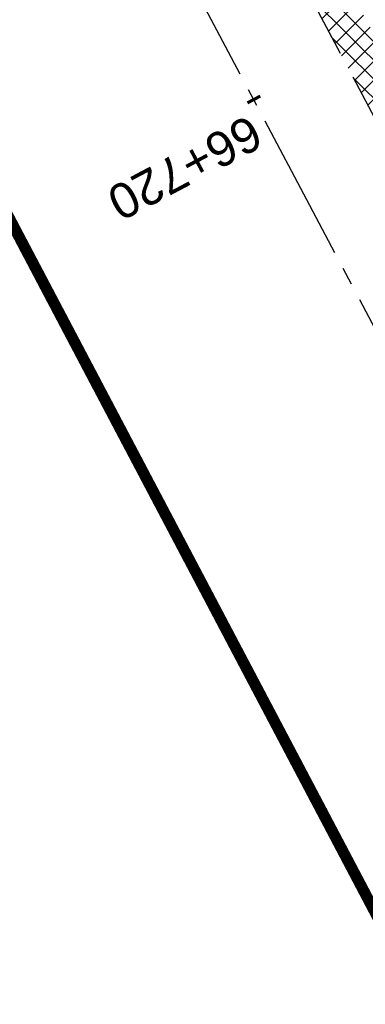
# Model space of a CAD drawing. Header units: metres. Extents: x 7529682 to 7533711, y 5721195 to 5727842.
# Tile 217 of 232: x 7529809 to 7529821, y 5727553 to 5727588. Entities that reach past the tile are written whole.
import ezdxf

# ---------------------------------------------------------------- set-up
doc = ezdxf.new("R2010")
doc.units = ezdxf.units.M
for name, pattern in [('817-dzialki-09-05-04$0$HIDDEN', [0.375, 0.25, -0.125]), ('ACAD_ISO05W100', [33, 24, -3, 0, -3, 0, -3]), ('CENTER', [50.800000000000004, 31.75, -6.35, 6.35, -6.35]), ('HIDDEN', [9.524999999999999, 6.35, -3.175])]:
    doc.linetypes.add(name, pattern=pattern)
doc.layers.add('C-DROGI-SYTUACJA-ETYKIETY', color=7, linetype='Continuous')
doc.layers.add('D-hatch-pobocza', color=131, linetype='Continuous')
doc.layers.add('D-hatch-ciag-pieszo-rowerowy', color=7, linetype='Continuous', lineweight=13, true_color=0xff9f80)
doc.layers.add('D-LR-etap-III', color=7, linetype='817-dzialki-09-05-04$0$HIDDEN', lineweight=50, true_color=0x00008f)
for name, color, linetype, lineweight in [('D-krawędzie', 3, 'Continuous', 30), ('D-oś', 10, 'CENTER', 30), ('D-pas-drogowy', 7, 'ACAD_ISO05W100', 50)]:
    doc.layers.add(name, color=color, linetype=linetype, lineweight=lineweight)
doc.styles.get("Standard").update_dxf_attribs({"font": 'arial.ttf'})
pattern_1 = [(45, (0, 0), (-0.3367596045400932, 0.3367596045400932), []), (135, (0, 0), (-0.3367596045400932, -0.3367596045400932), [])]

# ---------------------------------------------------------------- blocks, each defined once
blk = doc.blocks.new('AeccTickLine')
at = {"color": 0, "linetype": 'ByBlock', "lineweight": -2}
blk.add_line((0, 1), (-3.673819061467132e-16, -1), dxfattribs=at)

msp = doc.modelspace()

# ---------------------------------------------------------------- hatches: boundary and pattern name
at = {"layer": 'D-hatch-ciag-pieszo-rowerowy'}
h = msp.add_hatch(dxfattribs=at)
h.set_pattern_fill('ANSI37', color=256, scale=0.15, style=0)
h.set_pattern_definition(pattern_1)
edge = h.paths.add_edge_path()
edge.add_line((7529794.958380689, 5727650.502753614), (7529776.018862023, 5727686.408104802))
edge.add_line((7529776.018862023, 5727686.408104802), (7529748.844146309, 5727737.804834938))
edge.add_line((7529748.844146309, 5727737.804834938), (7529744.118206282, 5727746.74085977))
edge.add_arc((7529726.438443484, 5727737.390673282), 19.99999999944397, 27.87274248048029, 44.29653356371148)
edge.add_line((7529740.753143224, 5727751.358112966), (7529739.549339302, 5727752.591845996))
edge.add_arc((7529753.864039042, 5727766.559285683), 20.00000000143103, 207.9018329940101, 224.2965335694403, ccw=False)
edge.add_line((7529736.189025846, 5727757.200123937), (7529717.234917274, 5727792.995436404))
edge.add_line((7529717.234917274, 5727792.995436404), (7529715.008102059, 5727791.858474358))
edge.add_line((7529715.008102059, 5727791.858474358), (7529734.148178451, 5727755.711956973))
edge.add_arc((7529751.823191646, 5727765.071118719), 20.00000000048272, 207.9018329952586, 224.2965335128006)
edge.add_line((7529737.508491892, 5727751.103679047), (7529738.711843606, 5727749.870409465))
edge.add_arc((7529724.397143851, 5727735.902969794), 20.00000000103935, 27.872755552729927, 44.29653350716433, ccw=False)
edge.add_line((7529742.076904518, 5727745.253160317), (7529746.632590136, 5727736.639065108))
edge.add_line((7529746.632590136, 5727736.639065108), (7529773.807632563, 5727685.241715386))
edge.add_line((7529773.807632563, 5727685.241715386), (7529792.751453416, 5727649.32820815))
edge.add_line((7529792.751453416, 5727649.32820815), (7529811.280610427, 5727614.820112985))
edge.add_line((7529811.280610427, 5727614.820112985), (7529836.65722672, 5727568.297035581))
edge.add_line((7529836.65722672, 5727568.297035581), (7529856.555421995, 5727531.254685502))
edge.add_line((7529856.555421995, 5727531.254685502), (7529859.535583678, 5727525.636840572))
edge.add_line((7529859.535583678, 5727525.636840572), (7529862.564623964, 5727525.261605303))
edge.add_line((7529862.564623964, 5727525.261605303), (7529858.760863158, 5727532.432000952))
edge.add_line((7529858.760863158, 5727532.432000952), (7529838.855794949, 5727569.487145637))
edge.add_line((7529838.855794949, 5727569.487145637), (7529813.479282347, 5727616.010032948))
edge.add_line((7529813.479282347, 5727616.010032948), (7529794.958380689, 5727650.502753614))
at = {"layer": 'D-hatch-pobocza'}
h = msp.add_hatch(dxfattribs=at)
h.set_pattern_fill('ANSI37', color=256, scale=0.15, style=0)
h.set_pattern_definition(pattern_1)
h.paths.add_polyline_path([(7529905.34, 5727429.09), (7529892.28, 5727453.58), (7529881.53, 5727473.69), (7529872.269999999, 5727491.4), (7529857.46, 5727519.14), (7529841.38, 5727549.79), (7529827.75, 5727575.78), (7529816.4, 5727596.89), (7529800.429999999, 5727627.4), (7529788.07, 5727650.98), (7529775.849999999, 5727673.83), (7529761.3, 5727701.31), (7529749.889999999, 5727722.83), (7529745.5, 5727731.66), (7529738.971069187, 5727744.084810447), (7529737.464618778, 5727743.315650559), (7529742.212649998, 5727734.301517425), (7529762.326041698, 5727696.273621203), (7529777.784920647, 5727667.006134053), (7529799.321516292, 5727626.300085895), (7529822.193292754, 5727583.155579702), (7529846.923978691, 5727536.347271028), (7529864.751945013, 5727502.662709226), (7529900.458527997, 5727434.964956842), (7529935.352393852, 5727369.308325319), (7529971.475882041, 5727300.786382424), (7529988.360755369, 5727268.841161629), (7529990.28, 5727268.6), (7529990.329092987, 5727268.617154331), (7529981.66, 5727284.96), (7529968.42, 5727309.6), (7529956.4, 5727332.85), (7529943.519999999, 5727357.04), (7529932.32, 5727378.32), (7529916.679999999, 5727408.01)])

# ---------------------------------------------------------------- linework, layer by layer
at = {"layer": 'D-krawędzie', "linetype": 'HIDDEN', "ltscale": 0.3}
msp.add_lwpolyline([(7529737.464618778, 5727743.315650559), (7529742.212649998, 5727734.301517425), (7529762.326041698, 5727696.273621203), (7529777.784920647, 5727667.006134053), (7529799.321516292, 5727626.300085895), (7529822.193292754, 5727583.155579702), (7529846.923978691, 5727536.347271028), (7529864.751945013, 5727502.662709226), (7529900.458527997, 5727434.964956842), (7529935.352393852, 5727369.308325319), (7529971.475882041, 5727300.786382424), (7530006.701701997, 5727234.141132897)], dxfattribs=at)
at = {"layer": 'D-LR-etap-III', "ltscale": 10, "flags": 128}
msp.add_lwpolyline([(7531750.474471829, 5723895.103125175, 0.4, 0.4, 0), (7531750.505, 5723895.13, 0.4, 0.4, 0), (7531682.71, 5724022.92, 0.4, 0.4, 0), (7531619.177023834, 5724147.203692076, 0.4, 0.4, 0), (7531592.308960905, 5724198.48863389, 0.4, 0.4, 0), (7531553.263875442, 5724272.918564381, 0.4, 0.4, 0), (7531504.019999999, 5724366.79, 0.4, 0.4, 0), (7531482.09, 5724407.62, 0.4, 0.4, 0), (7531412.350402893, 5724541.182759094, 0.4, 0.4, 0), (7531388.463669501, 5724586.929768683, 0.4, 0.4, 0), (7531345.12, 5724669.94, 0.4, 0.4, 0), (7531127.66, 5725081.67, 0.4, 0.4, 0), (7531059.253139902, 5725211.040795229, 0.4, 0.4, 0), (7531008.007244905, 5725307.953830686, 0.4, 0.4, 0), (7530964.181635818, 5725390.835555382, 0.4, 0.4, 0), (7530914.557354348, 5725484.683561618, 0.4, 0.4, 0), (7530865.243241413, 5725577.493975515, 0.4, 0.4, 0), (7530840.085257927, 5725624.058651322, 0.4, 0.4, 0), (7530802.559525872, 5725694.924584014, 0.4, 0.4, 0), (7530755.54, 5725787.51, 0.4, 0.4, 0), (7530708.717810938, 5725876.303221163, 0.4, 0.4, 0), (7530695.12, 5725902.09, 0.4, 0.4, 0), (7530642.91397006, 5726001.07839487, 0.4, 0.4, 0), (7530634.934723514, 5726016.146615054, 0.4, 0.4, 0), (7530610.820000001, 5726061.929999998, 0.4, 0.4, 0), (7530610.820000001, 5726061.929999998, 0.4, 0.4, 0), (7530607.21, 5726063.51, 0.4, 0.4, 0), (7530597.42, 5726080.68, 0.4, 0.4, 0), (7530591.16, 5726088.44, 0.4, 0.4, 0), (7530581.28, 5726107.21, 0.4, 0.4, 0), (7530571.29, 5726130.56, 0.4, 0.4, 0), (7530549.554994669, 5726171.527317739, 0.4, 0.4, 0), (7530531.014309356, 5726206.473807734, 0.4, 0.4, 0), (7530516.461208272, 5726236.016618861, 0.4, 0.4, 0), (7530500.798929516, 5726266.141265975, 0.4, 0.4, 0), (7530491.349999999, 5726283.94, 0.4, 0.4, 0), (7530482.4, 5726303.41, 0.4, 0.4, 0), (7530482.4, 5726303.41, 0.4, 0.4, 0), (7530450.41, 5726357.28, 0.4, 0.4, 0), (7530397.759396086, 5726458.499907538, 0.4, 0.4, 0), (7530334.707815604, 5726583.664702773, 0.4, 0.4, 0), (7530303.939274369, 5726645.167943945, 0.4, 0.4, 0), (7530300.509779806, 5726651.777515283, 0.4, 0.4, 0), (7530289.213532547, 5726671.966724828, 0.4, 0.4, 0), (7530281.54, 5726685.57, 0.4, 0.4, 0), (7530261.37085633, 5726724.163374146, 0.4, 0.4, 0), (7530254.03, 5726738.21, 0.4, 0.4, 0), (7530197.219999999, 5726845.06, 0.4, 0.4, 0), (7530194.71, 5726849.15, 0.4, 0.4, 0), (7530195.92, 5726850.75, 0.4, 0.4, 0), (7530170.546669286, 5726892.961489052, 0.4, 0.4, 0), (7530143.174718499, 5726945.065838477, 0.4, 0.4, 0), (7530105.059999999, 5727018.32, 0.4, 0.4, 0), (7530100.059999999, 5727027.16, 0.4, 0.4, 0), (7530062.318670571, 5727099.625398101, 0.4, 0.4, 0), (7530015.378537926, 5727189.420463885, 0.4, 0.4, 0), (7529983.207960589, 5727250.206596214, 0.4, 0.4, 0), (7529953.284293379, 5727306.74720398, 0.4, 0.4, 0), (7529900.67053443, 5727406.15903814, 0.4, 0.4, 0), (7529890.630239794, 5727425.131178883, 0.4, 0.4, 0), (7529875.155383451, 5727454.426350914, 0.4, 0.4, 0), (7529857.560096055, 5727487.787346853, 0.4, 0.4, 0), (7529835.194401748, 5727530.19312405, 0.4, 0.4, 0), (7529811.740544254, 5727574.662079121, 0.4, 0.4, 0), (7529792.101859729, 5727611.922638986, 0.4, 0.4, 0), (7529768.066117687, 5727657.469613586, 0.4, 0.4, 0), (7529755.210566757, 5727682.131373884, 0.4, 0.4, 0), (7529753.309999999, 5727681.13, 0.4, 0.4, 0), (7529739.21, 5727707.77, 0.4, 0.4, 0), (7529735.394745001, 5727711.251990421, 0.4, 0.4, 0), (7529725.42, 5727730.2, 0.4, 0.4, 0), (7529723.55, 5727729.88, 0.4, 0.4, 0), (7529695.566668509, 5727782.932080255, 0.4, 0.4, 0), (7529717.67971874, 5727794.024357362, 0.4, 0.4, 0), (7529736.274870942, 5727758.647400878, 0.4, 0.4, 0), (7529736.274870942, 5727758.647400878, 0.4, 0.4, 0), (7529744.511003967, 5727750.406106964, 0.4, 0.4, 0), (7529744.511003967, 5727750.406106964, 0.4, 0.4, 0), (7529750.282568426, 5727738.549848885, 0.4, 0.4, 0), (7529777.108510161, 5727687.569424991, 0.4, 0.4, 0), (7529796.51537536, 5727651.329932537, 0.4, 0.4, 0), (7529814.937945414, 5727616.793170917, 0.4, 0.4, 0), (7529839.006722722, 5727572.303976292, 0.4, 0.4, 0), (7529860.617626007, 5727532.509108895, 0.4, 0.4, 0), (7529882.348967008, 5727491.504261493, 0.4, 0.4, 0), (7529904.865139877, 5727449.096370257, 0.4, 0.4, 0), (7529920.747384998, 5727418.884773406, 0.4, 0.4, 0), (7529946.676504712, 5727368.547487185, 0.4, 0.4, 0), (7529972.024701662, 5727320.573310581, 0.4, 0.4, 0), (7529987.740014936, 5727290.153392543, 0.4, 0.4, 0), (7529996.497385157, 5727273.661630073, 0.4, 0.4, 0), (7530017.541471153, 5727234.202689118, 0.4, 0.4, 0), (7530033.053657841, 5727204.864166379, 0.4, 0.4, 0), (7530051.622983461, 5727170.222745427, 0.4, 0.4, 0), (7530069.276612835, 5727137.015751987, 0.4, 0.4, 0), (7530089.385386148, 5727097.533639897, 0.4, 0.4, 0), (7530109.712512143, 5727060.746615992, 0.4, 0.4, 0), (7530136.769722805, 5727011.640131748, 0.4, 0.4, 0), (7530162.446686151, 5726962.743777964, 0.4, 0.4, 0), (7530187.674104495, 5726916.992101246, 0.4, 0.4, 0), (7530207.820739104, 5726879.335323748, 0.4, 0.4, 0), (7530230.625609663, 5726834.518686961, 0.4, 0.4, 0), (7530262.288093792, 5726776.61832811, 0.4, 0.4, 0), (7530277.509672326, 5726760.213143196, 0.4, 0.4, 0), (7530286.036865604, 5726744.106684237, 0.4, 0.4, 0), (7530288.097472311, 5726735.884066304, 0.4, 0.4, 0), (7530290.393870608, 5726725.046963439, 0.4, 0.4, 0), (7530296.17664807, 5726713.582980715, 0.4, 0.4, 0), (7530302.726195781, 5726701.18226779, 0.4, 0.4, 0), (7530325.685047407, 5726657.466383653, 0.4, 0.4, 0), (7530343.243978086, 5726623.648592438, 0.4, 0.4, 0), (7530360.229820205, 5726591.746871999, 0.4, 0.4, 0), (7530383.20855044, 5726548.059469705, 0.4, 0.4, 0), (7530406.017875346, 5726503.605514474, 0.4, 0.4, 0), (7530427.464919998, 5726462.620289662, 0.4, 0.4, 0), (7530447.9278544, 5726424.388014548, 0.4, 0.4, 0), (7530471.126878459, 5726379.920667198, 0.4, 0.4, 0), (7530490.501003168, 5726343.033350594, 0.4, 0.4, 0), (7530509.499458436, 5726306.733076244, 0.4, 0.4, 0), (7530529.890269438, 5726267.244072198, 0.4, 0.4, 0), (7530543.852446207, 5726238.990319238, 0.4, 0.4, 0), (7530554.808897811, 5726218.943990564, 0.4, 0.4, 0), (7530559.027108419, 5726212.223286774, 0.4, 0.4, 0), (7530563.060988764, 5726206.409670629, 0.4, 0.4, 0), (7530566.93354971, 5726200.463543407, 0.4, 0.4, 0), (7530569.771022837, 5726194.901501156, 0.4, 0.4, 0), (7530571.47319415, 5726191.282350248, 0.4, 0.4, 0), (7530572.839142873, 5726188.024533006, 0.4, 0.4, 0), (7530575.295071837, 5726182.034664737, 0.4, 0.4, 0), (7530579.736851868, 5726173.306070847, 0.4, 0.4, 0), (7530583.3, 5726167.41, 0.4, 0.4, 0), (7530593.4, 5726163.33, 0.4, 0.4, 0), (7530598.618375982, 5726155.264489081, 0.4, 0.4, 0), (7530608.258304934, 5726140.497132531, 0.4, 0.4, 0), (7530603.269999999, 5726136.83, 0.4, 0.4, 0), (7530606.53, 5726131.84, 0.4, 0.4, 0), (7530604.239057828, 5726124.21679044, 0.4, 0.4, 0), (7530605.847136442, 5726121.630127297, 0.4, 0.4, 0), (7530608.971611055, 5726116.164124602, 0.4, 0.4, 0), (7530618.114293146, 5726097.791111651, 0.4, 0.4, 0), (7530651.213125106, 5726034.959524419, 0.4, 0.4, 0), (7530670.243741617, 5725998.61095082, 0.4, 0.4, 0), (7530698.075474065, 5725945.952624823, 0.4, 0.4, 0), (7530716.505955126, 5725911.3051464, 0.4, 0.4, 0), (7530735.223454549, 5725875.667401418, 0.4, 0.4, 0), (7530752.504235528, 5725842.154920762, 0.4, 0.4, 0), (7530778.310652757, 5725793.501254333, 0.4, 0.4, 0), (7530797.499961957, 5725756.381811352, 0.4, 0.4, 0), (7530812.518974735, 5725728.28874362, 0.4, 0.4, 0), (7530820.039295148, 5725713.160404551, 0.4, 0.4, 0), (7530822.422446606, 5725710.193574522, 0.4, 0.4, 0), (7530833.154893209, 5725688.800634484, 0.4, 0.4, 0), (7530849.629354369, 5725656.158601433, 0.4, 0.4, 0), (7530867.98290276, 5725621.963939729, 0.4, 0.4, 0), (7530872.629809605, 5725612.88760475, 0.4, 0.4, 0), (7530880.354488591, 5725597.594500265, 0.4, 0.4, 0), (7530883.839446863, 5725593.389159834, 0.4, 0.4, 0), (7530891.782113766, 5725587.763349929, 0.4, 0.4, 0), (7530895.038670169, 5725584.280746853, 0.4, 0.4, 0), (7530897.033644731, 5725580.941110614, 0.4, 0.4, 0), (7530900.951646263, 5725579.945856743, 0.4, 0.4, 0), (7530904.80970798, 5725571.977328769, 0.4, 0.4, 0), (7530903.682362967, 5725568.566434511, 0.4, 0.4, 0), (7530908.900614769, 5725558.844845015, 0.4, 0.4, 0), (7530910.252030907, 5725545.671606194, 0.4, 0.4, 0), (7530912.872986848, 5725538.645543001, 0.4, 0.4, 0), (7530945.278171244, 5725478.464284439, 0.4, 0.4, 0), (7530959.692318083, 5725450.24628822, 0.4, 0.4, 0), (7531002.82670893, 5725368.192370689, 0.4, 0.4, 0), (7531044.703532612, 5725290.314293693, 0.4, 0.4, 0), (7531064.098839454, 5725253.212562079, 0.4, 0.4, 0), (7531083.010253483, 5725216.677517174, 0.4, 0.4, 0), (7531113.013137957, 5725158.465613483, 0.4, 0.4, 0), (7531137.364304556, 5725113.07076138, 0.4, 0.4, 0), (7531150.830830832, 5725086.711759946, 0.4, 0.4, 0), (7531159.745663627, 5725076.640848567, 0.4, 0.4, 0), (7531166.309999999, 5725074.58, 0.4, 0.4, 0), (7531172.29, 5725062.58, 0.4, 0.4, 0), (7531170.589828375, 5725055.605912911, 0.4, 0.4, 0), (7531173.732823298, 5725044.080706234, 0.4, 0.4, 0), (7531215.342008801, 5724964.859648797, 0.4, 0.4, 0), (7531238.054496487, 5724921.684649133, 0.4, 0.4, 0), (7531262.389821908, 5724875.282876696, 0.4, 0.4, 0), (7531295.587160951, 5724811.265731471, 0.4, 0.4, 0), (7531348.487908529, 5724712.362812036, 0.4, 0.4, 0), (7531363.740817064, 5724682.68394264, 0.4, 0.4, 0), (7531366.986905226, 5724675.865317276, 0.4, 0.4, 0), (7531382.541261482, 5724646.110625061, 0.4, 0.4, 0), (7531401.299165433, 5724610.874551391, 0.4, 0.4, 0), (7531428.964837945, 5724558.862274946, 0.4, 0.4, 0), (7531449.111202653, 5724520.397801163, 0.4, 0.4, 0), (7531477.292992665, 5724465.831467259, 0.4, 0.4, 0), (7531500.996290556, 5724421.112506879, 0.4, 0.4, 0), (7531512.121834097, 5724400.549045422, 0.4, 0.4, 0), (7531513.78163794, 5724396.757451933, 0.4, 0.4, 0), (7531526.32, 5724379.39, 0.4, 0.4, 0), (7531566.783642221, 5724302.73628205, 0.4, 0.4, 0), (7531578.579156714, 5724282.774819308, 0.4, 0.4, 0), (7531584.232619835, 5724273.111246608, 0.4, 0.4, 0), (7531590.109283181, 5724263.508189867, 0.4, 0.4, 0), (7531593.027899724, 5724258.771479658, 0.4, 0.4, 0), (7531595.711841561, 5724254.226824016, 0.4, 0.4, 0), (7531601.659976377, 5724243.898197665, 0.4, 0.4, 0), (7531606.097733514, 5724235.986407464, 0.4, 0.4, 0), (7531609.382207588, 5724230.799061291, 0.4, 0.4, 0), (7531611.580260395, 5724227.671180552, 0.4, 0.4, 0), (7531612.707802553, 5724225.86410867, 0.4, 0.4, 0), (7531618.665224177, 5724214.480919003, 0.4, 0.4, 0), (7531619.885522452, 5724212.333950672, 0.4, 0.4, 0), (7531620.931818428, 5724210.787064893, 0.4, 0.4, 0), (7531623.518605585, 5724207.111542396, 0.4, 0.4, 0), (7531626.143926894, 5724203.61306897, 0.4, 0.4, 0), (7531632.022984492, 5724196.485954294, 0.4, 0.4, 0), (7531653.949089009, 5724152.617641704, 0.4, 0.4, 0), (7531656.750690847, 5724143.103797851, 0.4, 0.4, 0), (7531659.61440691, 5724133.254504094, 0.4, 0.4, 0), (7531661.627147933, 5724128.646047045, 0.4, 0.4, 0.01093811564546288), (7531674.314987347, 5724101.43546424, 0.4, 0.4, 0), (7531685.137626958, 5724081.408252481, 0.4, 0.4, 0), (7531692.159945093, 5724066.277333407, 0.4, 0.4, 0), (7531699.662164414, 5724051.388120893, 0.4, 0.4, 0), (7531704.480624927, 5724040.808561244, 0.4, 0.4, 0), (7531704.480624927, 5724040.808561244, 0.4, 0.4, 0), (7531704.401251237, 5724037.368913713, 0.4, 0.4, 0), (7531720.383609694, 5724003.441317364, 0.4, 0.4, 0), (7531728.79890528, 5723986.206298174, 0.4, 0.4, 0), (7531733.237926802, 5723977.192631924, 0.4, 0.4, 0), (7531736.750027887, 5723969.505210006, 0.4, 0.4, 0), (7531737.336143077, 5723968.518916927, 0.4, 0.4, 0), (7531738.285051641, 5723967.699360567, 0.4, 0.4, 0), (7531742.180915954, 5723962.346428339, 0.4, 0.4, 0), (7531744.286141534, 5723958.615526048, 0.4, 0.4, 0), (7531755.393260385, 5723944.192617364, 0.4, 0.4, 0), (7531758.69, 5723936.76, 0.4, 0.4, 0), (7531780.08, 5723929.25, 0.4, 0.4, 0), (7531792.611989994, 5723906.337708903, 0.4, 0.4, 0), (7531792.611989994, 5723906.337708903, 0.4, 0.4, 0), (7531756.962094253, 5723883.055323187, 0.4, 0.4, 0), (7531750.46, 5723895.130000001, 0.4, 0.4, 0), (7531750.46, 5723895.130000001, 0, 0, 0)], format="xyseb", dxfattribs=at)
at = {"layer": 'D-oś', "ltscale": 0.1}
msp.add_lwpolyline([(7530003.607351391, 5727232.505591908), (7529968.380651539, 5727299.152506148), (7529932.259012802, 5727367.670940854), (7529897.365313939, 5727433.327258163), (7529861.65733063, 5727501.027665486), (7529843.82935013, 5727534.712256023), (7529819.099801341, 5727581.518412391), (7529796.227829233, 5727624.663290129), (7529774.690104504, 5727665.371474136), (7529759.232144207, 5727694.637223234), (7529739.11997146, 5727732.662816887), (7529700.238234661, 5727806.043346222)], dxfattribs=at)
at = {"layer": 'D-pas-drogowy', "ltscale": 0.2, "flags": 128}
msp.add_lwpolyline([(7531633.018560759, 5724182.834272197, 0.4, 0.4, 0), (7531617.558899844, 5724211.608162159, 0.4, 0.4, 0), (7531566.783642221, 5724302.73628205, 0.4, 0.4, 0), (7531538.419082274, 5724356.469679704, 0.4, 0.4, 0), (7531526.32, 5724379.39, 0.4, 0.4, 0), (7531516.102085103, 5724393.607319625, 0.4, 0.4, 0.001485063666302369), (7531513.78037409, 5724396.837773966, 0.4, 0.4, 0), (7531501.87, 5724413.41, 0.4, 0.4, 0), (7531474.926107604, 5724464.507896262, 0.4, 0.4, 0), (7531446.200436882, 5724518.992313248, 0.4, 0.4, 0), (7531424.962185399, 5724559.262257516, 0.4, 0.4, 0), (7531398.444460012, 5724609.565801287, 0.4, 0.4, 0), (7531379.647455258, 5724645.216004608, 0.4, 0.4, 0), (7531365.23, 5724672.56, 0.4, 0.4, 0), (7531341.305752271, 5724717.915356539, 0.4, 0.4, 0), (7531312.899996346, 5724771.788898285, 0.4, 0.4, 0), (7531292.590923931, 5724810.306502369, 0.4, 0.4, 0), (7531259.391619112, 5724873.271351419, 0.4, 0.4, 0), (7531233.740401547, 5724921.922582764, 0.4, 0.4, 0), (7531203.072738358, 5724980.092044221, 0.4, 0.4, 0), (7531173.471398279, 5725036.225177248, 0.4, 0.4, 0), (7531168.269999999, 5725046.09, 0.4, 0.4, 0), (7531172.29, 5725062.58, 0.4, 0.4, 0), (7531166.309999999, 5725074.58, 0.4, 0.4, 0), (7531150.32, 5725079.6, 0.4, 0.4, 0), (7531141.5, 5725096.43, 0.4, 0.4, 0), (7531109.311735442, 5725157.814415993, 0.4, 0.4, 0), (7531086.641300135, 5725201.047918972, 0.4, 0.4, 0), (7531059.198258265, 5725253.383662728, 0.4, 0.4, 0), (7531028.206828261, 5725312.48946212, 0.4, 0.4, 0), (7530999.104694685, 5725367.990143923, 0.4, 0.4, 0), (7530956.247527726, 5725449.724815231, 0.4, 0.4, 0), (7530924.397774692, 5725510.463768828, 0.4, 0.4, 0), (7530897.509999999, 5725561.74, 0.4, 0.4, 0), (7530894.46, 5725566.14, 0.4, 0.4, 0), (7530892.16, 5725570.49, 0.4, 0.4, 0), (7530869.362688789, 5725613.307018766, 0.4, 0.4, 0), (7530861.693971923, 5725627.704613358, 0.4, 0.4, 0), (7530852.74, 5725644.52, 0.4, 0.4, 0), (7530831.509999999, 5725684.2, 0.4, 0.4, 0), (7530811.13, 5725722.52, 0.4, 0.4, 0), (7530792.3476413, 5725757.940652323, 0.4, 0.4, 0), (7530768.03, 5725803.8, 0.4, 0.4, 0), (7530748.768542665, 5725840.178507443, 0.4, 0.4, 0), (7530727.7, 5725879.97, 0.4, 0.4, 0), (7530712.0981582, 5725909.54523909, 0.4, 0.4, 0), (7530693.644105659, 5725944.645156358, 0.4, 0.4, 0), (7530665.702224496, 5725997.538976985, 0.4, 0.4, 0), (7530641.759999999, 5726042.88, 0.4, 0.4, 0), (7530616.5, 5726091.48, 0.4, 0.4, 0), (7530604.628439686, 5726114.319880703, 0.4, 0.4, -0.007762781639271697), (7530602.5, 5726118.43, 0.4, 0.4, 0), (7530603.992037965, 5726123.394821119, 0.4, 0.4, 0), (7530606.53, 5726131.84, 0.4, 0.4, 0), (7530603.269999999, 5726136.83, 0.4, 0.4, 0), (7530593.775620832, 5726151.368713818, 0.4, 0.4, 0), (7530590.202637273, 5726156.84001263, 0.4, 0.4, 0), (7530583.3, 5726167.41, 0.4, 0.4, 0), (7530580.578343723, 5726170.427567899, 0.4, 0.4, 0), (7530575.849999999, 5726175.67, 0.4, 0.4, 0), (7530569.009999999, 5726186.66, 0.4, 0.4, 0), (7530562.555322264, 5726199.189409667, 0.4, 0.4, 0), (7530555.67, 5726211.39, 0.4, 0.4, 0), (7530548.29, 5726224.23, 0.4, 0.4, 0), (7530540.58, 5726237.71, 0.4, 0.4, 0), (7530532.679999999, 5726252.65, 0.4, 0.4, 0), (7530524.059999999, 5726269.35, 0.4, 0.4, 0), (7530502.82, 5726309.91, 0.4, 0.4, 0), (7530488.83, 5726336.63, 0.4, 0.4, 0), (7530466.03, 5726380.16, 0.4, 0.4, 0), (7530438.469999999, 5726432.77, 0.4, 0.4, 0), (7530424.53, 5726459.09, 0.4, 0.4, 0), (7530401.63, 5726502.97, 0.4, 0.4, 0), (7530383.38, 5726538.06, 0.4, 0.4, 0), (7530353.969999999, 5726593.52, 0.4, 0.4, 0), (7530338.469999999, 5726622.74, 0.4, 0.4, 0), (7530322.009999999, 5726653.88, 0.4, 0.4, 0), (7530297.54, 5726700.33, 0.4, 0.4, 0), (7530287.38, 5726719.6, 0.4, 0.4, 0), (7530285.94993921, 5726722.315508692, 0.4, 0.4, 0), (7530280.259999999, 5726733.12, 0.4, 0.4, 0), (7530266.73, 5726758.74, 0.4, 0.4, 0), (7530260.42, 5726770.47, 0.4, 0.4, 0), (7530253.25, 5726783.82, 0.4, 0.4, 0), (7530244.95, 5726799.33, 0.4, 0.4, 0), (7530239.389999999, 5726808.49, 0.4, 0.4, 0), (7530238.29, 5726807.9, 0.4, 0.4, 0), (7530218.11, 5726850.67, 0.4, 0.4, 0), (7530175.906646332, 5726928.168028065, 0.4, 0.4, 0), (7530096.679999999, 5727076.15, 0.4, 0.4, 0), (7530094.679999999, 5727079.89, 0.4, 0.4, 0), (7530064.59693469, 5727135.522637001, 0.4, 0.4, 0), (7530046.730970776, 5727168.8921561, 0.4, 0.4, 0), (7530025.803045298, 5727208.461374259, 0.4, 0.4, 0), (7530012.846501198, 5727232.979315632, 0.4, 0.4, 0), (7529994.15, 5727268.45, 0.4, 0.4, 0), (7529981.670868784, 5727291.93018666, 0.4, 0.4, 0), (7529949.889999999, 5727351.73, 0.4, 0.4, 0), (7529924.75, 5727399.03, 0.4, 0.4, 0), (7529915.515824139, 5727417.099754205, 0.4, 0.4, 0), (7529885.83, 5727475.19, 0.4, 0.4, 0), (7529862.559999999, 5727519.97, 0.4, 0.4, 0), (7529852.984923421, 5727538.191086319, 0.4, 0.4, 0), (7529836.513084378, 5727569.51130111, 0.4, 0.4, 0), (7529815.36890814, 5727609.140983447, 0.4, 0.4, 0), (7529792.795203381, 5727651.247499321, 0.4, 0.4, 0), (7529774.199114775, 5727685.858348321, 0.4, 0.4, 0), (7529746.966026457, 5727736.059440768, 0.4, 0.4, 0), (7529733.92, 5727757.62, 0.4, 0.4, 0), (7529708.607472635, 5727806.388536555, 0.4, 0.4, 0), (7529688.491967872, 5727796.344621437, 0.4, 0.4, 0), (7529723.55, 5727729.88, 0.4, 0.4, 0), (7529725.42, 5727730.2, 0.4, 0.4, 0), (7529735.38, 5727711.28, 0.4, 0.4, 0), (7529739.21, 5727707.77, 0.4, 0.4, 0), (7529753.309999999, 5727681.13, 0.4, 0.4, 0), (7529755.178396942, 5727682.114424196, 0.4, 0.4, 0), (7529792.101859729, 5727611.922638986, 0.4, 0.4, 0), (7529811.740544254, 5727574.662079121, 0.4, 0.4, 0), (7529835.194401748, 5727530.19312405, 0.4, 0.4, 0), (7529857.560096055, 5727487.787346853, 0.4, 0.4, 0), (7529875.155383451, 5727454.426350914, 0.4, 0.4, 0), (7529890.630239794, 5727425.131178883, 0.4, 0.4, 0), (7529900.67053443, 5727406.15903814, 0.4, 0.4, 0), (7529953.284293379, 5727306.74720398, 0.4, 0.4, 0), (7529983.207960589, 5727250.206596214, 0.4, 0.4, 0), (7530015.378537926, 5727189.420463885, 0.4, 0.4, 0), (7530062.318670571, 5727099.625398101, 0.4, 0.4, 0), (7530100.059999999, 5727027.16, 0.4, 0.4, 0), (7530105.059999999, 5727018.32, 0.4, 0.4, 0), (7530143.174718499, 5726945.065838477, 0.4, 0.4, 0), (7530170.546669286, 5726892.961489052, 0.4, 0.4, 0), (7530195.92, 5726850.75, 0.4, 0.4, 0), (7530194.71, 5726849.15, 0.4, 0.4, 0), (7530197.219999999, 5726845.06, 0.4, 0.4, 0), (7530254.03, 5726738.21, 0.4, 0.4, 0), (7530261.37085633, 5726724.163374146, 0.4, 0.4, 0), (7530281.54, 5726685.57, 0.4, 0.4, 0), (7530289.213532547, 5726671.966724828, 0.4, 0.4, 0), (7530300.509779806, 5726651.777515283, 0.4, 0.4, 0), (7530303.939274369, 5726645.167943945, 0.4, 0.4, 0), (7530334.707815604, 5726583.664702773, 0.4, 0.4, 0), (7530397.759396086, 5726458.499907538, 0.4, 0.4, 0), (7530450.41, 5726357.28, 0.4, 0.4, 0), (7530482.4, 5726303.41, 0.4, 0.4, 0), (7530483.687990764, 5726301.003383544, 0.4, 0.4, 0), (7530491.349999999, 5726283.94, 0.4, 0.4, 0), (7530512.67, 5726243.78, 0.4, 0.4, 0), (7530529.429999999, 5726209.46, 0.4, 0.4, 0), (7530571.29, 5726130.56, 0.4, 0.4, 0), (7530581.28, 5726107.21, 0.4, 0.4, 0), (7530591.16, 5726088.44, 0.4, 0.4, 0), (7530597.42, 5726080.68, 0.4, 0.4, 0), (7530607.21, 5726063.51, 0.4, 0.4, 0), (7530610.820000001, 5726061.929999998, 0.4, 0.4, 0), (7530634.934723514, 5726016.146615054, 0.4, 0.4, 0), (7530642.91397006, 5726001.07839487, 0.4, 0.4, 0), (7530695.12, 5725902.09, 0.4, 0.4, 0), (7530708.717810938, 5725876.303221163, 0.4, 0.4, 0), (7530755.54, 5725787.51, 0.4, 0.4, 0), (7530802.559525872, 5725694.924584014, 0.4, 0.4, 0), (7530840.085257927, 5725624.058651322, 0.4, 0.4, 0), (7530865.243241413, 5725577.493975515, 0.4, 0.4, 0), (7530914.557354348, 5725484.683561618, 0.4, 0.4, 0), (7530964.181635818, 5725390.835555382, 0.4, 0.4, 0), (7531008.007244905, 5725307.953830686, 0.4, 0.4, 0), (7531059.253139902, 5725211.040795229, 0.4, 0.4, 0), (7531127.66, 5725081.67, 0.4, 0.4, 0), (7531345.12, 5724669.94, 0.4, 0.4, 0), (7531388.463669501, 5724586.929768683, 0.4, 0.4, 0), (7531412.350402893, 5724541.182759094, 0.4, 0.4, 0), (7531482.09, 5724407.62, 0.4, 0.4, 0), (7531504.019999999, 5724366.79, 0.4, 0.4, 0), (7531519.374444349, 5724337.520497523, 0.4, 0.4, 0), (7531563.748815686, 5724252.931583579, 0.4, 0.4, 0), (7531602.175111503, 5724179.681224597, 0.4, 0.4, 0), (7531619.177023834, 5724147.203692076, 0.4, 0.4, 0), (7531625.038493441, 5724135.63500206, 0.4, 0.4, 0), (7531656.796442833, 5724073.31633882, 0.4, 0.4, 0), (7531675.12, 5724037.36, 0.4, 0.4, 0), (7531682.71, 5724022.92, 0.4, 0.4, 0), (7531705.565196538, 5723979.810545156, 0.4, 0.4, 0), (7531736.605941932, 5723921.261514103, 0.4, 0.4, 0), (7531750.46, 5723895.130000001, 0.4, 0.4, 0), (7531740.769999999, 5723886.56, 0.4, 0.4, 0), (7531732.86, 5723885, 0.4, 0.4, 0), (7531722.179999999, 5723887.77, 0.4, 0.4, 0), (7531729.87, 5723862.17, 0.4, 0.4, 0), (7531742.92, 5723861.93, 0.4, 0.4, 0), (7531763.71, 5723859.52, 0.4, 0.4, 0), (7531768.42, 5723854.12, 0.4, 0.4, 0), (7531787.42, 5723817.97, 0.4, 0.4, 0), (7531795.57, 5723809.82, 0.4, 0.4, 0), (7531816.346897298, 5723819.850397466, 0.4, 0.4, 0), (7531816.346897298, 5723819.850397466, 0.4, 0.4, 0), (7531805.059999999, 5723843.23, 0.4, 0.4, 0), (7531803.61, 5723886.23, 0.4, 0.4, 0), (7531803.61, 5723886.23, 0.4, 0.4, 0), (7531780.08, 5723929.25, 0.4, 0.4, 0), (7531758.69, 5723936.76, 0.4, 0.4, 0), (7531749.3590272, 5723946.412126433, 0.4, 0.4, 0), (7531742.71, 5723953.29, 0.4, 0.4, 0), (7531735.177368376, 5723967.877529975, 0.4, 0.4, 0), (7531722.37, 5723992.68, 0.4, 0.4, 0), (7531705.041669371, 5724030.885563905, 0.4, 0.4, 0), (7531699.469999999, 5724043.17, 0.4, 0.4, 0), (7531692.69, 5724058.11, 0.4, 0.4, 0), (7531679.672010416, 5724084.016803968, 0.4, 0.4, 0), (7531674.55, 5724094.21, 0.4, 0.4, 0), (7531666.633166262, 5724114.002855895, 0.4, 0.4, 0), (7531649, 5724153.82, 0.4, 0.4, 0), (7531641.49, 5724149.34, 0.4, 0.4, 0), (7531626.04, 5724179.34, 0.4, 0.4, 0), (7531633.03, 5724182.84, 0, 0, 0)], format="xyseb", dxfattribs=at)

# ---------------------------------------------------------------- block references
at = {"layer": 'C-DROGI-SYTUACJA-ETYKIETY', "color": 2, "linetype": 'Continuous', "lineweight": 60, "xscale": 0.25, "yscale": 0.25, "zscale": 0.25, "rotation": 297.9289670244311}
msp.add_blockref('AeccTickLine', (7529817.204598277, 5727585.093456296), dxfattribs=at)

# ---------------------------------------------------------------- texts
at = {"layer": 'C-DROGI-SYTUACJA-ETYKIETY', "color": 2}
msp.add_text('66+720', height=1.25, rotation=207.9289670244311, dxfattribs=at).set_placement((7529817.048916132, 5727584.586491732))

doc.saveas('drawing.dxf')
